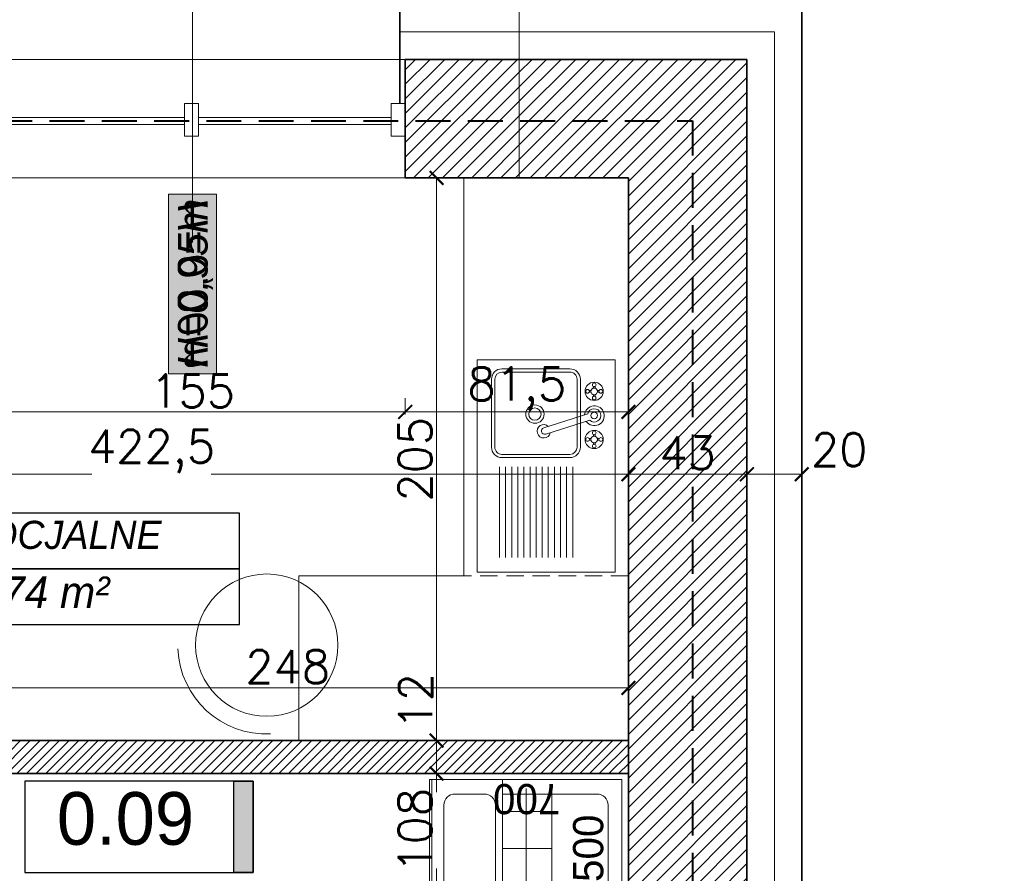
# Model space of a CAD drawing. Header units: millimetres. Extents: x -740 to 33545, y 5178 to 22494.
# Tile 197 of 256: x 11617 to 11976, y 11078 to 11389. Entities that reach past the tile are written whole.
import ezdxf
from ezdxf.lldxf.tags import DXFTag

# ---------------------------------------------------------------- set-up
doc = ezdxf.new("R2010")
doc.units = ezdxf.units.MM
doc.header["$MEASUREMENT"] = 0
doc.linetypes.add('DASHED', pattern=[19.05, 12.7, -6.35])
doc.linetypes.add('DASHED2', pattern=[9.525, 6.35, -3.175])
doc.layers.get('Defpoints').update_dxf_attribs({"color": 252})
for name, color, linetype in [('_I_EKO_PODKLAD 3', 252, 'Continuous'), ('tabelki opis', 252, 'Continuous'), ('TECHNOLOGIA KUCHNI', 252, 'Continuous'), ('ULTRA-GASTRO TECHNOLOGIA', 252, 'Continuous')]:
    doc.layers.add(name, color=color, linetype=linetype)
for name, color, linetype, lineweight in [('_IS_POZA_ZAKRESEM', 2, 'DASHED', 40), ('A_istniejące ściany', 252, 'Continuous', 35), ('A_izolacja', 252, 'Continuous', 9), ('A_l.przerywana', 252, 'ICAD_ISO03W100', 9), ('A_opisy', 252, 'Continuous', 15), ('A_projektowane sciany', 252, 'Continuous', 35), ('A_wyposażenie', 252, 'Continuous', 9), ('l.wypełnien', 252, 'Continuous', 5), ('linia opisowa', 252, 'Continuous', 9), ('Nowe_820-G Rysunki Obrazki_Nr_pióra__23', 252, 'Continuous', 15), ('wymiarowanie', 252, 'Continuous', 9)]:
    doc.layers.add(name, color=color, linetype=linetype, lineweight=lineweight)
doc.styles.add('ARIALL', font='GOTHIC.TTF', dxfattribs={"height": 40})
doc.styles.add('styl2', font='simplex.shx')
doc.linetypes.add('BATTING', pattern='A,0.00254,-2.54,[134,ltypeshp.shx,S=2.54,R=0,X=-2.54,Y=0],-5.08,[134,ltypeshp.shx,S=2.54,R=180,X=2.54,Y=0],-2.54', length=10.16254)
tags = doc.linetypes.add('ICAD_ISO03W100', pattern=[30, 12, -18]).pattern_tags.tags
tags[6:7] = [DXFTag(74, 4), DXFTag(75, 0), DXFTag(340, '0'), DXFTag(46, 1.0), DXFTag(50, 0.0), DXFTag(44, 0.0), DXFTag(45, 0.0)]
tags[4:5] = [DXFTag(74, 4), DXFTag(75, 0), DXFTag(340, '0'), DXFTag(46, 1.0), DXFTag(50, 0.0), DXFTag(44, 0.0), DXFTag(45, 0.0)]
doc.dimstyles.new('Skala 1-50', dxfattribs={"dimtxt": 12, "dimasz": 5, "dimexe": 1, "dimexo": 1, "dimgap": 1.5, "dimtad": 1, "dimdec": 1, "dimrnd": 0.5, "dimtxsty": 'styl2', "dimblk": 'ARCHTICK', "dimcen": 5, "dimadec": 0, "dimazin": 0, "dimtfac": 1, "dimtdec": 1, "dimtmove": 1, "dimatfit": 3, "dimldrblk": 'ARCHTICK', "dimfxl": 0, "dimlwd": -1, "dimlwe": -1, "dimarcsym": 0})
doc.dimstyles.new('Wymiary elementów w mm', dxfattribs={"dimscale": 0.5, "dimtxt": 14, "dimasz": 20, "dimexe": 0, "dimexo": 1, "dimgap": 3, "dimtad": 1, "dimdec": 0, "dimlfac": 10, "dimtxsty": 'Standard', "dimblk": 'OBLIQUE', "dimcen": 5, "dimse1": 1, "dimse2": 1, "dimsd1": 1, "dimsd2": 1, "dimclrd": 256, "dimclre": 256, "dimclrt": 252, "dimadec": 0, "dimazin": 0, "dimtfac": 1, "dimtdec": 0, "dimtmove": 0, "dimatfit": 3, "dimldrblk": 'OBLIQUE', "dimfxl": 0, "dimlwd": -1, "dimlwe": -1, "dimarcsym": 0})

# ---------------------------------------------------------------- blocks, each defined once
blk = doc.blocks.new('A$C039960C2')
at = {"layer": 'ULTRA-GASTRO TECHNOLOGIA', "color": 8, "lineweight": 9}
for p, q in [((0, 0), (0, 52.84)), ((0, 52.84), (81.29, 52.84)), ((81.29, 52.84), (81.29, 0)), ((5.66, 44.22), (40.33, 44.22)), ((5.66, 41.89), (40.33, 41.89)), ((5.66, 39.55), (40.33, 39.55)), ((5.66, 37.22), (40.33, 37.22)), ((5.66, 34.88), (40.33, 34.88)), ((5.66, 32.55), (40.33, 32.55)), ((5.66, 30.21), (40.33, 30.21)), ((5.66, 27.88), (40.33, 27.88)), ((5.66, 25.54), (40.33, 25.54)), ((5.66, 23.21), (40.33, 23.21)), ((5.66, 20.87), (40.33, 20.87)), ((5.66, 18.53), (40.33, 18.53)), ((5.66, 16.2), (40.33, 16.2)), ((81.29, 0), (0, 0))]:
    blk.add_line(p, q, dxfattribs=at)
at = {"layer": 'ULTRA-GASTRO TECHNOLOGIA', "color": 8, "lineweight": 13}
for p, q in [((73.9, 47.28), (47.9, 47.28)), ((73.9, 46.03), (47.9, 46.03)), ((43.9, 43.28), (43.9, 17.28)), ((45.15, 43.28), (45.15, 17.28)), ((76.65, 17.28), (76.65, 43.28)), ((77.9, 17.28), (77.9, 43.28)), ((47.9, 14.53), (73.9, 14.53)), ((47.9, 13.28), (73.9, 13.28))]:
    blk.add_line(p, q, dxfattribs=at)
at = {"layer": 'ULTRA-GASTRO TECHNOLOGIA', "color": 8, "linetype": 'Continuous', "lineweight": 9}
for p, q in [((52.9, 26.54), (58.2, 9.68)), ((60.62, 10.44), (55.32, 27.3)), ((49.64, 8.28), (48.96, 8.28)), ((49.64, 7.65), (48.96, 7.65)), ((50.54, 9.18), (50.54, 9.87)), ((51.18, 9.19), (51.18, 9.87)), ((52.08, 8.28), (52.77, 8.28)), ((52.09, 7.65), (52.77, 7.65)), ((68.05, 8.28), (67.37, 8.28)), ((68.06, 7.65), (67.37, 7.65)), ((68.96, 9.18), (68.96, 9.87)), ((69.59, 9.19), (69.59, 9.87)), ((70.49, 8.28), (71.18, 8.28)), ((70.5, 7.65), (71.18, 7.65)), ((50.54, 6.74), (50.54, 6.06)), ((51.18, 6.75), (51.18, 6.06)), ((68.96, 6.74), (68.96, 6.06)), ((69.59, 6.75), (69.59, 6.06))]:
    blk.add_line(p, q, dxfattribs=at)
at = {"layer": 'ULTRA-GASTRO TECHNOLOGIA', "color": 8, "lineweight": 9}
for radius in [3.5, 2.35]:
    blk.add_circle((60.56, 30.66), radius, dxfattribs=at)
at = {"layer": 'ULTRA-GASTRO TECHNOLOGIA', "color": 8, "linetype": 'Continuous', "lineweight": 9}
for centre, radius in [((50.86, 7.97), 3.49), ((69.28, 7.97), 3.49), ((48.32, 7.97), 0.71), ((50.86, 7.97), 1.27), ((50.86, 10.51), 0.71), ((53.4, 7.97), 0.71), ((60.07, 7.97), 1.27), ((66.74, 7.97), 0.71), ((69.28, 7.97), 1.27), ((69.28, 10.51), 0.71), ((71.82, 7.97), 0.71), ((50.86, 5.43), 0.71), ((69.28, 5.43), 0.71)]:
    blk.add_circle(centre, radius, dxfattribs=at)
at = {"layer": 'ULTRA-GASTRO TECHNOLOGIA', "color": 8, "lineweight": 13}
for centre, radius, start, end in [((47.9, 43.28), 4, 90, 180), ((47.9, 43.28), 2.75, 90, 180), ((73.9, 43.28), 4, 0, 90), ((73.9, 43.28), 2.75, 0, 90), ((47.9, 17.28), 4, 180, 270), ((47.9, 17.28), 2.75, 180, 270), ((73.9, 17.28), 4, 270, 0), ((73.9, 17.28), 2.75, 270, 0)]:
    blk.add_arc(centre, radius, start, end, dxfattribs=at)
at = {"layer": 'ULTRA-GASTRO TECHNOLOGIA', "color": 8, "linetype": 'Continuous', "lineweight": 9}
for centre, radius, start, end in [((53.99, 27.28), 2.56, 317.2248, 257.6958), ((54.11, 26.92), 1.27, 17.4603, 197.4603), ((59.94, 7.9), 3.79, 124.7933, 85.5589), ((60.07, 7.97), 2.54, 137.8034, 77.2157)]:
    blk.add_arc(centre, radius, start, end, dxfattribs=at)
blk = doc.blocks.new('_ArchTick')
at = {"color": 0, "linetype": 'ByBlock', "const_width": 0.15}
blk.add_lwpolyline([(-0.5, -0.5), (0.5, 0.5)], dxfattribs=at)
blk = doc.blocks.new('*D1362')
at = {"layer": 'Defpoints', "color": 0}
for p in [(11416.81, 11242.98), (11839.15, 11235.02), (11839.15, 11223.37)]:
    blk.add_point(p, dxfattribs=at)
at = {"layer": 'wymiarowanie', "color": 0}
for p, q in [((11416.81, 11228.37), (11416.81, 11222.37)), ((11839.15, 11228.37), (11839.15, 11222.37)), ((11416.81, 11223.37), (11643.72, 11223.37)), ((11839.15, 11223.37), (11687.18, 11223.37))]:
    blk.add_line(p, q, dxfattribs=at)
at = {"layer": 'wymiarowanie', "color": 0, "xscale": 5, "yscale": 5, "zscale": 5, "rotation": 180}
blk.add_blockref('_ArchTick', (11416.81, 11223.37), dxfattribs=at)
at = {"layer": 'wymiarowanie', "color": 0, "xscale": 5, "yscale": 5, "zscale": 5}
blk.add_blockref('_ArchTick', (11839.15, 11223.37), dxfattribs=at)
at = {"layer": 'wymiarowanie', "color": 0, "insert": (11665.45, 11231.72), "char_height": 12, "attachment_point": 5, "style": 'styl2'}
blk.add_mtext('422,5', dxfattribs=at)
blk = doc.blocks.new('*D1363')
at = {"layer": 'Defpoints', "color": 0}
for p in [(11773.56, 11114.32), (11769.27, 11006.32), (11774.04, 11006.32)]:
    blk.add_point(p, dxfattribs=at)
at = {"layer": 'wymiarowanie', "color": 0}
for p, q in [((11772.56, 11114.32), (11768.27, 11114.32)), ((11769.27, 11114.32), (11769.27, 11107.56)), ((11769.27, 11006.32), (11769.27, 11079.75)), ((11773.04, 11006.32), (11768.27, 11006.32))]:
    blk.add_line(p, q, dxfattribs=at)
at = {"layer": 'wymiarowanie', "color": 0, "xscale": 5, "yscale": 5, "zscale": 5}
for p, rotation in [((11769.27, 11114.32), 90), ((11769.27, 11006.32), 270)]:
    blk.add_blockref('_ArchTick', p, dxfattribs=dict(at, rotation=rotation))
at = {"layer": 'wymiarowanie', "color": 0, "insert": (11761.47, 11093.66), "char_height": 12, "attachment_point": 5, "rotation": 90, "style": 'styl2'}
blk.add_mtext('108', dxfattribs=at)
blk = doc.blocks.new('*D1364')
at = {"layer": 'Defpoints', "color": 0}
for p in [(11769.27, 11331.32), (11777.11, 11331.32), (11777.11, 11126.32)]:
    blk.add_point(p, dxfattribs=at)
at = {"layer": 'wymiarowanie', "color": 0}
for p, q in [((11774.27, 11331.32), (11768.27, 11331.32)), ((11769.27, 11126.32), (11769.27, 11331.32)), ((11774.27, 11126.32), (11768.27, 11126.32))]:
    blk.add_line(p, q, dxfattribs=at)
at = {"layer": 'wymiarowanie', "color": 0, "xscale": 5, "yscale": 5, "zscale": 5}
for p, rotation in [((11769.27, 11331.32), 90), ((11769.27, 11126.32), 270)]:
    blk.add_blockref('_ArchTick', p, dxfattribs=dict(at, rotation=rotation))
at = {"layer": 'wymiarowanie', "color": 0, "insert": (11761.47, 11228.82), "char_height": 12, "attachment_point": 5, "rotation": 90, "style": 'styl2'}
blk.add_mtext('205', dxfattribs=at)
blk = doc.blocks.new('*D1252')
at = {"layer": 'Defpoints', "color": 0}
for p in [(50, 5.49), (0, 0.31), (50, 0.31)]:
    blk.add_point(p, dxfattribs=at)
at = {"layer": '_I_EKO_PODKLAD 3', "color": 252, "ltscale": 0.6, "insert": (25, 12.5), "char_height": 11, "attachment_point": 5}
blk.add_mtext('500', dxfattribs=at)
blk = doc.blocks.new('_Oblique')
at = {"color": 0, "linetype": 'ByBlock', "lineweight": -2}
blk.add_line((-0.5, -0.5), (0.5, 0.5), dxfattribs=at)
blk = doc.blocks.new('*D1253')
at = {"layer": 'Defpoints', "color": 0}
for p in [(50, 69.96), (50, 69.96), (66.59, 0)]:
    blk.add_point(p, dxfattribs=at)
at = {"layer": '_I_EKO_PODKLAD 3', "color": 252, "ltscale": 0.6, "insert": (43, 34.98), "char_height": 11, "attachment_point": 5, "rotation": 90}
blk.add_mtext('700', dxfattribs=at)
blk = doc.blocks.new('*D2086')
at = {"layer": 'Defpoints', "color": 0}
for p in [(11882.33, 11672.24), (11755.87, 11394.5), (11882.33, 11374.5)]:
    blk.add_point(p, dxfattribs=at)
at = {"layer": 'wymiarowanie', "color": 0}
for p, q in [((11755.87, 11667.24), (11755.87, 11673.24)), ((11755.87, 11672.24), (11882.33, 11672.24)), ((11882.33, 11667.24), (11882.33, 11673.24))]:
    blk.add_line(p, q, dxfattribs=at)
at = {"layer": 'wymiarowanie', "color": 0, "xscale": 5, "yscale": 5, "zscale": 5, "rotation": 180}
blk.add_blockref('_ArchTick', (11755.87, 11672.24), dxfattribs=at)
at = {"layer": 'wymiarowanie', "color": 0, "xscale": 5, "yscale": 5, "zscale": 5}
blk.add_blockref('_ArchTick', (11882.33, 11672.24), dxfattribs=at)
at = {"layer": 'wymiarowanie', "color": 0, "insert": (11819.1, 11680.59), "char_height": 12, "attachment_point": 5, "style": 'styl2'}
blk.add_mtext('126,5', dxfattribs=at)
blk = doc.blocks.new('*D2087')
at = {"layer": 'Defpoints', "color": 0}
for p in [(11902.33, 11672.24), (11902.33, 11394.5), (11882.33, 11374.5)]:
    blk.add_point(p, dxfattribs=at)
at = {"layer": 'wymiarowanie', "color": 0}
for p, q in [((11882.33, 11667.24), (11882.33, 11673.24)), ((11882.33, 11672.24), (11902.33, 11672.24)), ((11902.33, 11667.24), (11902.33, 11673.24)), ((11902.33, 11672.24), (11948.54, 11672.24))]:
    blk.add_line(p, q, dxfattribs=at)
at = {"layer": 'wymiarowanie', "color": 0, "xscale": 5, "yscale": 5, "zscale": 5, "rotation": 180}
blk.add_blockref('_ArchTick', (11882.33, 11672.24), dxfattribs=at)
at = {"layer": 'wymiarowanie', "color": 0, "xscale": 5, "yscale": 5, "zscale": 5}
blk.add_blockref('_ArchTick', (11902.33, 11672.24), dxfattribs=at)
at = {"layer": 'wymiarowanie', "color": 0, "insert": (11938.31, 11680.04), "char_height": 12, "attachment_point": 5, "style": 'styl2'}
blk.add_mtext('20', dxfattribs=at)
blk = doc.blocks.new('*D2124')
at = {"layer": 'Defpoints', "color": 0}
for p in [(11964.79, 11394.5), (11961.91, 11374.5), (12091.4, 11374.5)]:
    blk.add_point(p, dxfattribs=at)
at = {"layer": 'wymiarowanie', "color": 0}
for p, q in [((12091.4, 11394.5), (12091.4, 11430.49)), ((12086.4, 11394.5), (12092.4, 11394.5)), ((12091.4, 11394.5), (12091.4, 11374.5)), ((12086.4, 11374.5), (12092.4, 11374.5))]:
    blk.add_line(p, q, dxfattribs=at)
at = {"layer": 'wymiarowanie', "color": 0, "xscale": 5, "yscale": 5, "zscale": 5}
for p, rotation in [((12091.4, 11394.5), 90), ((12091.4, 11374.5), 270)]:
    blk.add_blockref('_ArchTick', p, dxfattribs=dict(at, rotation=rotation))
at = {"layer": 'wymiarowanie', "color": 0, "insert": (12083.6, 11420.26), "char_height": 12, "attachment_point": 5, "rotation": 90, "style": 'styl2'}
blk.add_mtext('20', dxfattribs=at)
blk = doc.blocks.new('*D2125')
at = {"layer": 'Defpoints', "color": 0}
for p in [(11961.91, 11374.5), (11907.33, 10695.69), (12091.4, 10695.69)]:
    blk.add_point(p, dxfattribs=at)
at = {"layer": 'wymiarowanie', "color": 0}
for p, q in [((12086.4, 11374.5), (12092.4, 11374.5)), ((12091.4, 11374.5), (12091.4, 10695.69)), ((12086.4, 10695.69), (12092.4, 10695.69))]:
    blk.add_line(p, q, dxfattribs=at)
at = {"layer": 'wymiarowanie', "color": 0, "xscale": 5, "yscale": 5, "zscale": 5}
for p, rotation in [((12091.4, 11374.5), 90), ((12091.4, 10695.69), 270)]:
    blk.add_blockref('_ArchTick', p, dxfattribs=dict(at, rotation=rotation))
at = {"layer": 'wymiarowanie', "color": 0, "insert": (12083.6, 11035.09), "char_height": 12, "attachment_point": 5, "rotation": 90, "style": 'styl2'}
blk.add_mtext('679', dxfattribs=at)
blk = doc.blocks.new('*D2670')
at = {"layer": 'Defpoints', "color": 0}
for p in [(11602.93, 11331.32), (11757.87, 11331.32), (11757.87, 11246.09)]:
    blk.add_point(p, dxfattribs=at)
at = {"layer": 'wymiarowanie', "color": 0}
for p, q in [((11602.93, 11251.09), (11602.93, 11245.09)), ((11757.87, 11251.09), (11757.87, 11245.09)), ((11602.93, 11246.09), (11757.87, 11246.09))]:
    blk.add_line(p, q, dxfattribs=at)
at = {"layer": 'wymiarowanie', "color": 0, "xscale": 5, "yscale": 5, "zscale": 5, "rotation": 180}
blk.add_blockref('_ArchTick', (11602.93, 11246.09), dxfattribs=at)
at = {"layer": 'wymiarowanie', "color": 0, "xscale": 5, "yscale": 5, "zscale": 5}
blk.add_blockref('_ArchTick', (11757.87, 11246.09), dxfattribs=at)
at = {"layer": 'wymiarowanie', "color": 0, "insert": (11680.4, 11253.74), "char_height": 12, "attachment_point": 5, "style": 'styl2'}
blk.add_mtext('155', dxfattribs=at)
blk = doc.blocks.new('*D2671')
at = {"layer": 'Defpoints', "color": 0}
for p in [(11757.87, 11331.32), (11839.15, 11305.49), (11839.15, 11246.09)]:
    blk.add_point(p, dxfattribs=at)
at = {"layer": 'wymiarowanie', "color": 0}
for p, q in [((11757.87, 11251.09), (11757.87, 11245.09)), ((11839.15, 11251.09), (11839.15, 11245.09)), ((11757.87, 11246.09), (11839.15, 11246.09))]:
    blk.add_line(p, q, dxfattribs=at)
at = {"layer": 'wymiarowanie', "color": 0, "xscale": 5, "yscale": 5, "zscale": 5, "rotation": 180}
blk.add_blockref('_ArchTick', (11757.87, 11246.09), dxfattribs=at)
at = {"layer": 'wymiarowanie', "color": 0, "xscale": 5, "yscale": 5, "zscale": 5}
blk.add_blockref('_ArchTick', (11839.15, 11246.09), dxfattribs=at)
at = {"layer": 'wymiarowanie', "color": 0, "insert": (11798.51, 11254.44), "char_height": 12, "attachment_point": 5, "style": 'styl2'}
blk.add_mtext('81,5', dxfattribs=at)
blk = doc.blocks.new('*D2672')
at = {"layer": 'Defpoints', "color": 0}
for p in [(11590.93, 11145.5), (11590.93, 11126.32), (11839.15, 11128.69)]:
    blk.add_point(p, dxfattribs=at)
at = {"layer": 'wymiarowanie', "color": 0}
for p, q in [((11590.93, 11140.5), (11590.93, 11146.5)), ((11839.15, 11145.5), (11590.93, 11145.5)), ((11839.15, 11140.5), (11839.15, 11146.5))]:
    blk.add_line(p, q, dxfattribs=at)
at = {"layer": 'wymiarowanie', "color": 0, "xscale": 5, "yscale": 5, "zscale": 5, "rotation": 180}
blk.add_blockref('_ArchTick', (11590.93, 11145.5), dxfattribs=at)
at = {"layer": 'wymiarowanie', "color": 0, "xscale": 5, "yscale": 5, "zscale": 5}
blk.add_blockref('_ArchTick', (11839.15, 11145.5), dxfattribs=at)
at = {"layer": 'wymiarowanie', "color": 0, "insert": (11715.04, 11153.3), "char_height": 12, "attachment_point": 5, "style": 'styl2'}
blk.add_mtext('248', dxfattribs=at)
blk = doc.blocks.new('*D2686')
at = {"layer": 'Defpoints', "color": 0}
for p in [(11769.27, 11126.32), (11776.71, 11126.32), (11776.71, 11114.32)]:
    blk.add_point(p, dxfattribs=at)
at = {"layer": 'wymiarowanie', "color": 0}
for p, q in [((11769.27, 11126.32), (11769.27, 11149.91)), ((11774.27, 11126.32), (11768.27, 11126.32)), ((11769.27, 11114.32), (11769.27, 11126.32)), ((11774.27, 11114.32), (11768.27, 11114.32))]:
    blk.add_line(p, q, dxfattribs=at)
at = {"layer": 'wymiarowanie', "color": 0, "xscale": 5, "yscale": 5, "zscale": 5}
for p, rotation in [((11769.27, 11126.32), 90), ((11769.27, 11114.32), 270)]:
    blk.add_blockref('_ArchTick', p, dxfattribs=dict(at, rotation=rotation))
at = {"layer": 'wymiarowanie', "color": 0, "insert": (11761.62, 11140.65), "char_height": 12, "attachment_point": 5, "rotation": 90, "style": 'styl2'}
blk.add_mtext('12', dxfattribs=at)
blk = doc.blocks.new('*D2692')
at = {"layer": 'Defpoints', "color": 0}
for p in [(11839.15, 11235.02), (11882.33, 11235.02), (11882.33, 11223.37)]:
    blk.add_point(p, dxfattribs=at)
at = {"layer": 'wymiarowanie', "color": 0}
for p, q in [((11839.15, 11228.37), (11839.15, 11222.37)), ((11882.33, 11228.37), (11882.33, 11222.37)), ((11839.15, 11223.37), (11882.33, 11223.37))]:
    blk.add_line(p, q, dxfattribs=at)
at = {"layer": 'wymiarowanie', "color": 0, "xscale": 5, "yscale": 5, "zscale": 5, "rotation": 180}
blk.add_blockref('_ArchTick', (11839.15, 11223.37), dxfattribs=at)
at = {"layer": 'wymiarowanie', "color": 0, "xscale": 5, "yscale": 5, "zscale": 5}
blk.add_blockref('_ArchTick', (11882.33, 11223.37), dxfattribs=at)
at = {"layer": 'wymiarowanie', "color": 0, "insert": (11860.74, 11231.17), "char_height": 12, "attachment_point": 5, "style": 'styl2'}
blk.add_mtext('43', dxfattribs=at)
blk = doc.blocks.new('*D2693')
at = {"layer": 'Defpoints', "color": 0}
for p in [(11902.33, 11244.06), (11882.33, 11235.02), (11902.33, 11223.37)]:
    blk.add_point(p, dxfattribs=at)
at = {"layer": 'wymiarowanie', "color": 0}
for p, q in [((11882.33, 11228.37), (11882.33, 11222.37)), ((11902.33, 11228.37), (11902.33, 11222.37)), ((11882.33, 11223.37), (11902.33, 11223.37))]:
    blk.add_line(p, q, dxfattribs=at)
at = {"layer": 'wymiarowanie', "color": 0, "xscale": 5, "yscale": 5, "zscale": 5, "rotation": 180}
blk.add_blockref('_ArchTick', (11882.33, 11223.37), dxfattribs=at)
at = {"layer": 'wymiarowanie', "color": 0, "xscale": 5, "yscale": 5, "zscale": 5}
blk.add_blockref('_ArchTick', (11902.33, 11223.37), dxfattribs=at)
at = {"layer": 'wymiarowanie', "color": 0, "insert": (11915.96, 11232.31), "char_height": 12, "attachment_point": 5, "style": 'styl2'}
blk.add_mtext('20', dxfattribs=at)
blk = doc.blocks.new('A$C0EED3E4A')
at = {"layer": '_I_EKO_PODKLAD 3', "lineweight": 9}
for p, q in [((0, 69.56), (50, 69.56)), ((0, 43.79), (50, 43.79)), ((5.38, 43.79), (44.76, 43.79)), ((5.38, 9.34), (5.38, 43.79)), ((11.77, 25.85), (11.77, 43.79)), ((24.97, 25.85), (24.97, 43.79)), ((38.36, 25.85), (38.36, 43.79)), ((44.76, 43.79), (44.76, 9.34)), ((2.47, 35.13), (46.72, 35.13)), ((2.47, 25.85), (46.72, 25.85)), ((40.76, 5.34), (9.38, 5.34))]:
    blk.add_line(p, q, dxfattribs=at)
blk.add_lwpolyline([(0, 0.31), (50, 0.31), (50, 70.31), (0, 70.31)], close=True, dxfattribs=at)
blk.add_lwpolyline([(9.38, 65.13), (40.76, 65.13, -0.414214), (44.76, 61.13), (44.76, 50.35, -0.414214), (40.76, 46.35), (9.38, 46.35, -0.414214), (5.38, 50.35), (5.38, 61.13, -0.414214)], format="xyb", close=True, dxfattribs=at)
for centre, start, end in [((9.38, 9.34), 180, 270), ((40.76, 9.34), 270, 0)]:
    blk.add_arc(centre, 4, start, end, dxfattribs=at)
at = {"layer": '_I_EKO_PODKLAD 3'}
for base, p1, p2, angle, picture, middle in [((50, 69.96), (66.59, 0), (50, 69.96), 90, '*D1253', (43, 34.98)), ((50, 5.49), (0, 0.31), (50, 0.31), 0, '*D1252', (25, 12.5))]:
    dim = blk.add_linear_dim(base=base, p1=p1, p2=p2, angle=angle, dimstyle='Wymiary elementów w mm', override={"dimtxt": 22}, dxfattribs=at)
    dim.commit()
    dim.dimension.update_dxf_attribs({"geometry": picture, "text_midpoint": middle})
blk = doc.blocks.new('zlew porzadkowy')
at = {"layer": 'TECHNOLOGIA KUCHNI', "rotation": 270}
blk.add_blockref('A$C0EED3E4A', (185491.89, -816814.32), dxfattribs=at)

msp = doc.modelspace()

# ---------------------------------------------------------------- hatches: boundary and pattern name
at = {"layer": 'A_opisy', "ltscale": 0.3}
msp.add_hatch(color=256, dxfattribs=at).paths.add_polyline_path([(11671.63, 11325.44), (11671.63, 11259.98), (11689.16, 11259.98), (11689.16, 11325.44)])
msp.add_hatch(color=256, dxfattribs=at).paths.add_polyline_path([(11671.63, 11325.44), (11671.63, 11259.98), (11689.16, 11259.98), (11689.16, 11325.44)])
msp.add_hatch(color=256, dxfattribs=at).paths.add_polyline_path([(11671.63, 11325.44), (11671.63, 11259.98), (11689.16, 11259.98), (11689.16, 11325.44)])
msp.add_hatch(color=256, dxfattribs=at).paths.add_polyline_path([(11671.63, 11325.44), (11671.63, 11259.98), (11689.16, 11259.98), (11689.16, 11325.44)])
at = {"layer": 'l.wypełnien'}
h = msp.add_hatch(dxfattribs=at)
h.set_pattern_fill('ANSI31', color=256, scale=30, style=0)
h.paths.add_polyline_path([(11009.41, 10808.08), (11009.41, 10791.99), (11103.57, 10791.99), (11103.57, 10816.54), (11178.57, 10816.54), (11178.57, 10791.99), (11191.45, 10791.99), (11191.45, 10834.32), (11169.43, 10834.32), (11169.43, 11134.32), (11169.43, 11331.32), (11249.87, 11331.32), (11249.87, 11346.56), (11249.87, 11358.41), (11249.87, 11374.5), (11169.43, 11374.5), (11126.25, 11374.5), (11126.25, 11134.32), (11126.25, 10834.32), (11009.41, 10834.32), (11009.41, 10819.93)])
h.paths.add_polyline_path([(11404.81, 11374.5), (11404.81, 11331.32), (11602.93, 11331.32), (11602.93, 11374.5)])
h.paths.add_polyline_path([(10316.23, 10791.99), (10406.43, 10791.99), (10425.43, 10791.99), (10444.43, 10791.99), (10463.43, 10791.99), (10488.71, 10791.99), (10488.71, 10808.08), (10488.71, 10819.93), (10488.71, 10834.32), (10316.23, 10834.32)])
h.paths.add_polyline_path([(10717.86, 10791.99), (10854.47, 10791.99), (10854.47, 10834.32), (10717.86, 10834.32)])
h.paths.add_polyline_path([(10643.65, 10834.32), (10643.65, 10819.93), (10643.65, 10808.08), (10643.65, 10791.99), (10717.86, 10791.99), (10717.86, 10834.32)])
h.paths.add_polyline_path([(11757.87, 11374.5), (11757.87, 11331.32), (11799.42, 11331.32), (11799.42, 11374.5)])
h.paths.add_polyline_path([(10280.43, 10834.32), (10280.43, 10791.99), (10316.23, 10791.99), (10316.23, 10834.32)])
h = msp.add_hatch(dxfattribs=at)
h.set_pattern_fill('ANSI31', color=256, scale=30, style=0)
h.paths.add_polyline_path([(11391.26, 10402.52), (11391.26, 10359.34), (11839.15, 10359.34), (11839.15, 9782.76), (11774.02, 9782.76), (11774.02, 9765.83), (11774.02, 9754.82), (11774.02, 9739.58), (11839.15, 9739.58), (11882.33, 9739.58), (11882.33, 10522.75), (11866.24, 10522.75), (11854.39, 10522.75), (11839.15, 10522.75), (11839.15, 10402.52), (11426.82, 10402.52), (11426.82, 10552.38), (11401.42, 10552.38), (11401.42, 10402.52)])
h.paths.add_polyline_path([(11391.26, 10834.32), (11391.26, 10791.99), (11401.42, 10791.99), (11401.42, 10654.38), (11426.82, 10654.38), (11426.82, 10791.99), (11839.15, 10791.99), (11839.15, 10677.69), (11854.39, 10677.69), (11866.24, 10677.69), (11882.33, 10677.69), (11882.33, 11331.32), (11882.33, 11374.5), (11799.42, 11374.5), (11799.42, 11331.32), (11839.15, 11331.32), (11839.15, 10994.32), (11839.15, 10834.32), (11699.45, 10834.32), (11685.18, 10834.32), (11640.68, 10834.32), (11401.42, 10834.32)])
h.paths.add_polyline_path([(11477.62, 10806.38), (11477.62, 10819.93), (11497.94, 10819.93), (11497.94, 10806.38)], flags=16)
h.paths.add_polyline_path([(11438.67, 10819.93), (11438.67, 10806.38), (11457.3, 10806.38), (11457.3, 10819.93)], flags=16)
h.paths.add_polyline_path([(11429.29, 9739.58), (11429.29, 9782.76), (11384.13, 9782.76), (11384.13, 9739.58)])
h.paths.add_polyline_path([(11624.02, 9739.58), (11624.02, 9782.76), (11579.29, 9782.76), (11579.29, 9739.58)])
h = msp.add_hatch(dxfattribs=at)
h.set_pattern_fill('ANSI31', color=256, scale=20, style=0)
h.paths.add_polyline_path([(11528.81, 11006.32), (11528.81, 10994.32), (11590.93, 10994.32), (11590.93, 10984.32), (11602.93, 10984.32), (11602.93, 10994.32), (11616.93, 10994.32), (11616.93, 11006.32), (11602.93, 11006.32), (11602.93, 11114.32), (11839.15, 11114.32), (11839.15, 11126.32), (11590.93, 11126.32), (11590.93, 11006.32)])
h.paths.add_polyline_path([(11391.26, 10994.32), (11391.26, 11006.32), (11404.81, 11006.32), (11404.81, 11331.32), (11416.81, 11331.32), (11416.81, 11006.32), (11426.81, 11006.32), (11426.81, 10994.32)])
h.paths.add_polyline_path([(11708.93, 10994.32), (11708.93, 11006.32), (11839.15, 11006.32), (11839.15, 10994.32), (11734.93, 10994.32), (11734.93, 10984.32), (11722.93, 10984.32), (11722.93, 10994.32)])
h.paths.add_polyline_path([(11289.26, 10994.32), (11289.26, 11006.32), (11169.43, 11006.32), (11169.43, 10994.32)])
h.paths.add_polyline_path([(11734.93, 10834.32), (11734.93, 10892.32), (11722.93, 10892.32), (11722.93, 10834.32)])
h.paths.add_polyline_path([(11602.93, 10834.32), (11602.93, 10882.32), (11590.93, 10882.32), (11590.93, 10834.32)])
at = {"layer": 'tabelki opis'}
msp.add_hatch(color=256, dxfattribs=at).paths.add_polyline_path([(11702.41, 11078.27), (11702.41, 11111.54), (11695.45, 11111.54), (11695.45, 11078.27)])

# ---------------------------------------------------------------- linework, layer by layer
at = {"layer": '_IS_POZA_ZAKRESEM'}
for p, q in [((11152.06, 11352.17), (11862.48, 11352.17)), ((11862.48, 11352.17), (11862.48, 9756.84))]:
    msp.add_line(p, q, dxfattribs=at)
at = {"layer": 'A_istniejące ściany'}
for points in [[(11882.33, 11374.5), (11757.87, 11374.5)], [(11757.87, 11374.5), (11757.87, 11331.32)], [(11757.87, 11358.41), (11757.87, 11374.5)], [(11882.33, 11331.32), (11882.33, 11374.5)], [(11757.87, 11346.56), (11757.87, 11358.41)], [(11757.87, 11331.32), (11757.87, 11346.56)], [(11757.87, 11331.32), (11839.15, 11331.32)], [(11791.73, 11331.32), (11801.89, 11331.32)], [(11839.15, 11331.32), (11839.15, 10984.32)], [(11839.15, 11095.94), (11839.15, 11331.32)], [(11882.33, 10677.69), (11882.33, 11331.32)]]:
    msp.add_lwpolyline(points, dxfattribs=at)
at = {"layer": 'A_izolacja', "lineweight": 35}
msp.add_line((11755.87, 11358.41), (11755.87, 11394.5), dxfattribs=at)
msp.add_lwpolyline([(11902.33, 10695.69), (11902.33, 11394.5), (11755.87, 11394.5)], dxfattribs=at)
at = {"layer": 'A_izolacja', "linetype": 'BATTING', "ltscale": 0.1}
msp.add_lwpolyline([(11892.33, 10677.69), (11892.33, 11384.5), (11755.87, 11384.5)], dxfattribs=at)
at = {"layer": 'A_l.przerywana', "ltscale": 0.3}
for points in [[(11602.93, 11374.5), (11757.87, 11374.5)], [(11757.87, 11331.32), (11602.93, 11331.32)]]:
    msp.add_lwpolyline(points, dxfattribs=at)
at = {"layer": 'A_opisy'}
msp.add_line((11680.4, 11441.23), (11680.4, 11307.76), dxfattribs=at)
at = {"layer": 'A_opisy', "ltscale": 0.3}
msp.add_lwpolyline([(11671.63, 11325.44), (11671.63, 11259.98), (11689.16, 11259.98), (11689.16, 11325.44)], close=True, dxfattribs=at)
msp.add_lwpolyline([(11671.63, 11325.44), (11671.63, 11259.98), (11689.16, 11259.98), (11689.16, 11325.44)], close=True, dxfattribs=at)
msp.add_lwpolyline([(11671.63, 11325.44), (11671.63, 11259.98), (11689.16, 11259.98), (11689.16, 11325.44)], close=True, dxfattribs=at)
msp.add_lwpolyline([(11671.63, 11325.44), (11671.63, 11259.98), (11689.16, 11259.98), (11689.16, 11325.44)], close=True, dxfattribs=at)
at = {"layer": 'A_projektowane sciany'}
for p, q in [((11839.15, 11126.32), (11590.93, 11126.32)), ((11839.15, 11114.32), (11602.93, 11114.32))]:
    msp.add_line(p, q, dxfattribs=at)
at = {"layer": 'A_wyposażenie'}
for p, q in [((11779.15, 11186.32), (11779.15, 11331.32)), ((11719.15, 11186.32), (11779.15, 11186.32)), ((11719.15, 11126.32), (11719.15, 11186.32))]:
    msp.add_line(p, q, dxfattribs=at)
at = {"layer": 'A_wyposażenie', "linetype": 'DASHED2'}
msp.add_line((11839.15, 11186.32), (11779.15, 11186.32), dxfattribs=at)
at = {"layer": 'A_wyposażenie', "ltscale": 500}
msp.add_circle((11707.41, 11161.11), 25.92, dxfattribs=at)
msp.add_arc((11707.41, 11161.11), 32.4, 182.465, 272.465, dxfattribs=at)
at = {"layer": 'linia opisowa'}
msp.add_lwpolyline([(11799.42, 11471.24), (11799.42, 11331.32)], dxfattribs=at)
at = {"layer": 'Nowe_820-G Rysunki Obrazki_Nr_pióra__23', "linetype": 'Continuous', "lineweight": 15}
for points in [[(11682.51, 11358.41), (11677.43, 11358.41)], [(11677.43, 11358.41), (11677.43, 11346.56)], [(11682.51, 11346.56), (11682.51, 11358.41)], [(11757.87, 11358.41), (11752.79, 11358.41)], [(11752.79, 11358.41), (11752.79, 11346.56)], [(11677.43, 11353.33), (11608.01, 11353.33)], [(11677.43, 11350.79), (11677.43, 11353.33)], [(11752.79, 11353.33), (11682.51, 11353.33)], [(11682.51, 11353.33), (11682.51, 11350.79)], [(11752.79, 11350.79), (11752.79, 11353.33)], [(11608.01, 11350.79), (11677.43, 11350.79)], [(11682.51, 11350.79), (11752.79, 11350.79)], [(11677.43, 11346.56), (11682.51, 11346.56)], [(11752.79, 11346.56), (11757.87, 11346.56)]]:
    msp.add_lwpolyline(points, dxfattribs=at)
at = {"layer": 'tabelki opis'}
for points in [[(11532.82, 11188.9), (11697.55, 11188.9), (11697.55, 11209.18), (11532.82, 11209.18), (11532.82, 11188.9)], [(11532.82, 11168.63), (11697.55, 11168.63), (11697.55, 11188.9), (11532.82, 11188.9), (11532.82, 11168.63)], [(11702.41, 11111.54), (11619.25, 11111.54), (11619.25, 11078.27), (11702.41, 11078.27), (11702.41, 11111.54)]]:
    msp.add_lwpolyline(points, dxfattribs=at)
msp.add_lwpolyline([(11702.41, 11078.27), (11695.45, 11078.27), (11695.45, 11111.54), (11702.41, 11111.54)], close=True, dxfattribs=at)
at = {"layer": 'wymiarowanie', "linetype": 'ICAD_ISO03W100', "ltscale": 0.2}
msp.add_line((11755.87, 11667.24), (11755.87, 11376.45), dxfattribs=at)

# ---------------------------------------------------------------- block references
at = {"layer": '_I_EKO_PODKLAD 3', "rotation": 180}
msp.add_blockref('zlew porzadkowy', (197328.96, -805752.21), dxfattribs=at)
at = {"layer": 'A_wyposażenie', "xscale": 0.9514099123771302, "yscale": 0.9514099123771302, "zscale": 0.9514099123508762, "rotation": 90.00000000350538}
msp.add_blockref('A$C039960C2', (11834.28, 11187.65), dxfattribs=at)

# ---------------------------------------------------------------- texts
at = {"layer": 'A_opisy', "ltscale": 0.3, "insert": (11675.08, 11262.1), "char_height": 10.8, "width": 109.7533, "attachment_point": 1, "rotation": 90, "style": 'ARIALL'}
msp.add_mtext('{\\fArial|b0|i1|c238|p34;H=0,95m}', dxfattribs=at)
at = {"layer": 'A_opisy', "ltscale": 0.3, "extrusion": (0, 0, -1), "insert": (11675.08, 11323.32), "char_height": 10.8, "width": 109.7533, "attachment_point": 1, "text_direction": (0, -1, 0), "style": 'ARIALL'}
msp.add_mtext('{\\fArial|b0|i1|c238|p34;H=0,00m}', dxfattribs=at)
at = {"layer": 'tabelki opis', "attachment_point": 1}
for s, insert, char_height, width in [('\\pi25.20320;{\\fCentury Gothic|b0|i1|c238|p34;POM. SOCJALNE}', (11532.82, 11206.41), 10.24, 164.736), ('{\\fCentury Gothic|b0|i1|c238|p34;10,74 m²}', (11589.28, 11186.14), 11.52, 68.7387), ('{\\fCentury Gothic|b0|i0|c238|p34;0.09}', (11630.98, 11107.58), 19.2, 56.7)]:
    msp.add_mtext(s, dxfattribs=dict(at, insert=insert, char_height=char_height, width=width))

# ---------------------------------------------------------------- dimensions: what is measured, and where the dimension line sits
at = {"layer": 'wymiarowanie'}
for base, p1, p2, picture, middle in [((11882.33, 11672.24), (11755.87, 11394.5), (11882.33, 11374.5), '*D2086', (11819.1, 11680.59)), ((11757.87, 11246.09), (11602.93, 11331.32), (11757.87, 11331.32), '*D2670', (11680.4, 11253.74)), ((11839.15, 11246.09), (11757.87, 11331.32), (11839.15, 11305.49), '*D2671', (11798.51, 11254.44)), ((11882.33, 11223.37), (11839.15, 11235.02), (11882.33, 11235.02), '*D2692', (11860.74, 11231.17)), ((11590.93, 11145.5), (11839.15, 11128.69), (11590.93, 11126.32), '*D2672', (11715.04, 11153.3))]:
    dim = msp.add_linear_dim(base=base, p1=p1, p2=p2, dimstyle='Skala 1-50', dxfattribs=at)
    dim.commit()
    dim.dimension.update_dxf_attribs({"geometry": picture, "text_midpoint": middle})
for base, p1, p2, picture, middle in [((11902.33, 11672.24), (11882.33, 11374.5), (11902.33, 11394.5), '*D2087', (11938.31, 11667.15)), ((11902.33, 11223.37), (11882.33, 11235.02), (11902.33, 11244.06), '*D2693', (11915.96, 11224.51)), ((11839.15, 11223.37), (11416.81, 11242.98), (11839.15, 11235.02), '*D1362', (11665.45, 11223.37))]:
    dim = msp.add_linear_dim(base=base, p1=p1, p2=p2, dimstyle='Skala 1-50', dxfattribs=at)
    dim.commit()
    dim.dimension.update_dxf_attribs({"geometry": picture, "text_midpoint": middle, "dimtype": 160})
for base, p1, p2, picture, middle in [((12091.4, 11374.5), (11964.79, 11394.5), (11961.91, 11374.5), '*D2124', (12089.19, 11420.26)), ((11769.27, 11126.32), (11776.71, 11114.32), (11776.71, 11126.32), '*D2686', (11768.23, 11140.65)), ((11769.27, 11006.32), (11773.56, 11114.32), (11774.04, 11006.32), '*D1363', (11769.27, 11093.66))]:
    dim = msp.add_linear_dim(base=base, p1=p1, p2=p2, angle=90, dimstyle='Skala 1-50', dxfattribs=at)
    dim.commit()
    dim.dimension.update_dxf_attribs({"geometry": picture, "text_midpoint": middle, "dimtype": 160})
for base, p1, p2, picture, middle in [((12091.4, 10695.69), (11961.91, 11374.5), (11907.33, 10695.69), '*D2125', (12083.6, 11035.09)), ((11769.27, 11331.32), (11777.11, 11126.32), (11777.11, 11331.32), '*D1364', (11761.47, 11228.82))]:
    dim = msp.add_linear_dim(base=base, p1=p1, p2=p2, angle=90, dimstyle='Skala 1-50', dxfattribs=at)
    dim.commit()
    dim.dimension.update_dxf_attribs({"geometry": picture, "text_midpoint": middle})

doc.saveas('drawing.dxf')
